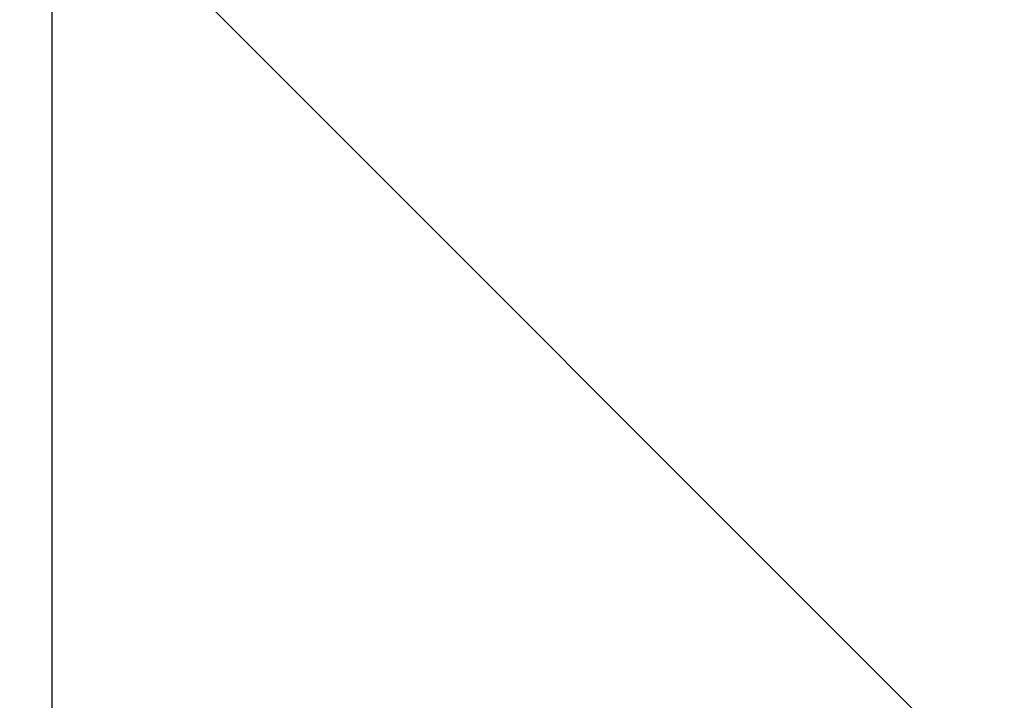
# Model space of a CAD drawing. Header units: millimetres. Extents: x -6179 to 18141, y -8419 to 8561.
# Tile 45 of 118: x -4848 to -4787, y 5590 to 5632. Entities that reach past the tile are written whole.
import ezdxf

# ---------------------------------------------------------------- set-up
doc = ezdxf.new("R2010")
doc.units = ezdxf.units.MM
doc.layers.add('Betonfundamente', color=7, linetype='Continuous', lineweight=18)

msp = doc.modelspace()

# ---------------------------------------------------------------- hatches: boundary and pattern name
at = {"lineweight": 9}
h = msp.add_hatch(dxfattribs=at)
h.set_pattern_fill('ANSI31', color=256)
h.set_pattern_definition([(45, (-95017.643, 44216.9854), (-2.24506403, 2.24506403), [])])
h.paths.add_polyline_path([(-4941.19571, 5659.70769), (-4941.19571, 5662.20769), (-4871.19571, 5662.20769), (-4871.19571, 5592.20769), (-4873.69571, 5592.20769, -0.41421356), (-4878.19571, 5596.70769), (-4878.19571, 5646.20769, 0.41421356), (-4887.19571, 5655.20769), (-4936.69571, 5655.20769, -0.41421356)])
h.paths.add_polyline_path([(-4895.18138, 5670.20769), (-4895.18138, 5673.20769), (-4835.18138, 5673.20769), (-4835.18138, 5633.20769), (-4838.18138, 5633.20769, -0.41421356), (-4841.18138, 5636.20769), (-4841.18138, 5661.20769, 0.41421356), (-4847.18138, 5667.20769), (-4892.18138, 5667.20769, -0.41421356)])
at = {"layer": 'Betonfundamente', "lineweight": 9}
h = msp.add_hatch(dxfattribs=at)
h.set_pattern_fill('ANSI33', color=256, scale=20, angle=90, style=0)
h.set_pattern_definition([(135, (0, 77.94), (-89.8026, -89.8026), []), (135, (5e-15, 167.75), (-89.8026, -89.8026), [63.5, -31.75])])
h.paths.add_polyline_path([(-4846.19571, 200.81877), (-4446.19571, 200.81877), (-4446.19571, 5667.20769), (-4835.18138, 5667.20769), (-4835.18138, 5633.20769), (-4838.18138, 5633.20769), (-4846.19571, 5633.20517)])

# ---------------------------------------------------------------- linework, layer by layer
for p, q in [((-4846.19571, 200.81877), (-4846.19571, 5683.0824)), ((-4846.19778, 200.81877), (-4846.19571, 5667.12617)), ((-4846.19575, 5489.91819), (-4846.19571, 5667.12617))]:
    msp.add_line(p, q)

doc.saveas('drawing.dxf')
